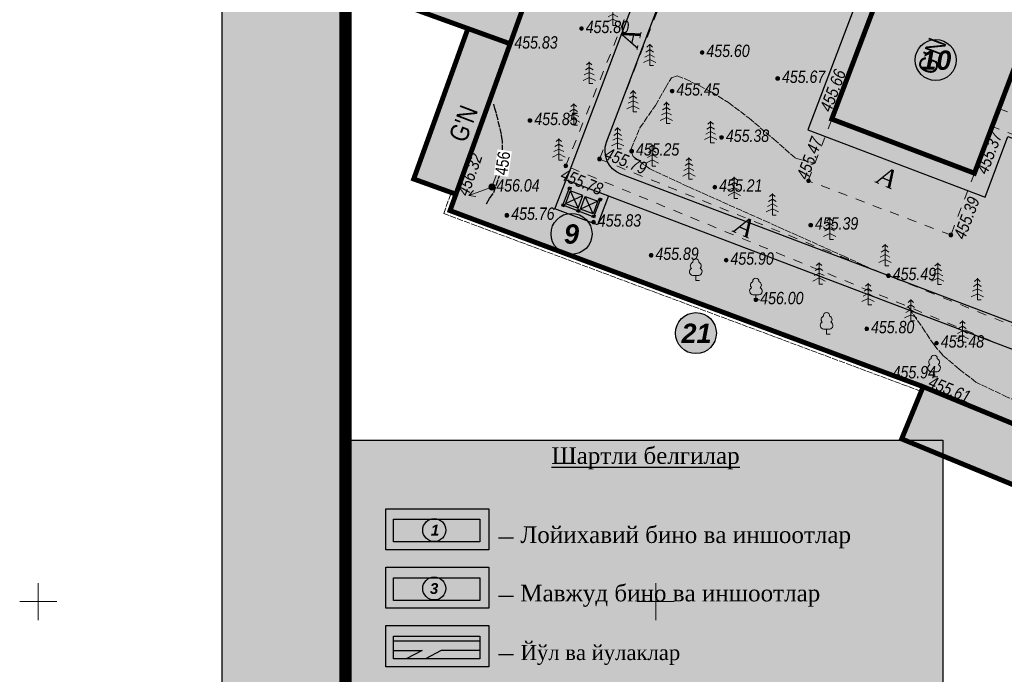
# Model space of a CAD drawing. Extents: x 339261 to 398512, y 4142390 to 4214102.
# Tile 1 of 36: x 398198 to 398278, y 4213894 to 4213947. Entities that reach past the tile are written whole.
import ezdxf
from ezdxf.enums import TextEntityAlignment as Align

# ---------------------------------------------------------------- set-up
doc = ezdxf.new("R2010")
doc.units = 0
doc.header["$LTSCALE"] = 0.5
doc.header["$MEASUREMENT"] = 0
for name, pattern in [('Build_Contour_Notresid_m1', [1, 1, 0]), ('Fence_Stone_Contour_Mr1m_m1', [1, 1, 0]), ('Footway_NotBorder_Line_m1', [3, 1.5, -1.5]), ('Relef_Horizontal_Basic_m1', [1, 1, 0]), ('Relef_Horizontal_Bold_m1', [1, 1, 0]), ('ГОСТ 2.303 6', [12, 8, -1.5, 1, -1.5]), ('Штриховая', [564.4444465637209, 282.22222328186, -282.222223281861])]:
    doc.linetypes.add(name, pattern=pattern)
for name, color, linetype in [('(007) Здания', 7, 'Continuous'), ('Bino', 7, 'Continuous'), ('TREE', 74, 'Continuous')]:
    doc.layers.add(name, color=color, linetype=linetype)
for name, color, linetype, lineweight in [('.', 7, 'Continuous', 15), ('_Размеры', 187, 'Continuous', 13), ('Yozuvlar', 250, 'Continuous', 18)]:
    doc.layers.add(name, color=color, linetype=linetype, lineweight=lineweight)
for name, color, linetype, lineweight, true_color in [('AUTO#_ROADS_EXIST_L', 7, 'Continuous', 15, 0x000000), ('AUTO#_ROADS_MTRAL_T', 7, 'Continuous', 15, 0x000000), ('COMMN_OBJCT_#####_B', 7, 'Continuous', 15, 0x000000), ('GREEN_VGTAT_SRVEY_B', 7, 'Continuous', 15, 0x000000)]:
    doc.layers.add(name, color=color, linetype=linetype, lineweight=lineweight, true_color=true_color)
for name, color, linetype, true_color in [('BUILD_NORES_CNTUR_P', 7, 'Continuous', 0x000000), ('BUILD_NORES_TITLE_T', 7, 'Continuous', 0x000000), ('COMMN_OBJCT_ELCTR_B', 7, 'Continuous', 0x000000), ('FENCE_GRDRL_#####_L', 7, 'Continuous', 0x000000), ('GEODS_POINT_GRID#_B', 7, 'Continuous', 0x000000), ('RELEF_HRZNT_BASIC_L', 7, 'Continuous', 0x000000), ('RELEF_HRZNT_BOLD#_L', 7, 'Continuous', 0x000000), ('RELEF_HRZNT_INSCR_B', 7, 'Continuous', 0x000000), ('RELEF_POINT_PICKT_B', 7, 'Continuous', 0x000000), ('RELEF_POINT_PICKT_T', 7, 'Continuous', 0x000000)]:
    doc.layers.add(name, color=color, linetype=linetype, true_color=true_color)
doc.styles.add('MtXpl_Times_New_Roma', font='times.ttf')
doc.styles.add('БМ-431 (Times New Roman К)', font='timesi.ttf', dxfattribs={"height": 1})
doc.styles.add('Д-431 (Arial Narrow К)', font='ARIALNI.TTF', dxfattribs={"height": 1})
doc.styles.add('Р-131 (Arial Narrow)', font='ARIALN.TTF', dxfattribs={"height": 1})
doc.linetypes.add('Fence_Stone_Mr1m_08_m1', pattern='A,8,[1,Topography.shx,S=0.8,R=90,X=0,Y=0],0', length=8)
pattern_1 = [(12.94967521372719, (0, 0), (0.225141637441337, 0.3595987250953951), [0.15, -0.4499999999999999]), (102.9496752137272, (0.08989968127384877, -0.05628540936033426), (-0.359598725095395, 0.225141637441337), [0.15, -0.4499999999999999])]

# ---------------------------------------------------------------- blocks, each defined once
blk = doc.blocks.new('CommnctnPoleTcircle_m1')
at = {"layer": 'COMMN_OBJCT_#####_B', "lineweight": 13, "true_color": 0xfffffe}
h = blk.add_hatch(color=7, dxfattribs=at)
edge = h.paths.add_edge_path()
edge.add_arc((1e-16, -2e-16), 0.4999999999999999, 0, 360)
at = {"layer": 'COMMN_OBJCT_#####_B', "color": 18, "lineweight": 9, "true_color": 0x000000}
blk.add_circle((0, 0), 0.5, dxfattribs=at)
blk = doc.blocks.new('ElectricLowVLP_m1')
at = {"layer": 'COMMN_OBJCT_ELCTR_B', "color": 18, "linetype": 'Continuous', "lineweight": 20, "true_color": 0x000000}
for p, q in [((0, 0), (4, 0)), ((4, 0), (3, 0.5)), ((4, 0), (3, -0.5))]:
    blk.add_line(p, q, dxfattribs=at)
blk = doc.blocks.new('GreenBroadleaf_m1')
at = {"layer": 'GREEN_VGTAT_SRVEY_B', "linetype": 'Continuous', "lineweight": 13, "true_color": 0xfffffe}
h = blk.add_hatch(color=7, dxfattribs=at)
h.dxf.hatch_style = 1
edge = h.paths.add_edge_path()
edge.add_line((-0.4761904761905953, 0.7999999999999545), (0.4761904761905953, 0.7999999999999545))
edge.add_arc((0.406312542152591, 1.407963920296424), 0.6119665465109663, 276.5566696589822, 421.5804886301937)
edge.add_arc((0.2768548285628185, 2.37654374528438), 0.601836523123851, 314.3499425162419, 428.7547873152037)
edge.add_arc((-0.0025463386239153, 2.998763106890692), 0.5012433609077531, 352.9771317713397, 449.7089336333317)
edge.add_arc((0.0025463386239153, 2.998763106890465), 0.5012433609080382, 90.29106636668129, 187.0228682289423)
edge.add_arc((-0.2768548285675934, 2.37654374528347), 0.60183652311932, 111.2452126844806, 225.6500574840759)
edge.add_arc((-0.4063125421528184, 1.407963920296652), 0.6119665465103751, 118.41951136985, 263.4433303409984)
at = {"layer": 'GREEN_VGTAT_SRVEY_B', "color": 18, "linetype": 'Continuous', "lineweight": 13, "true_color": 0x000000}
blk.add_line((-0.4761904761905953, 0.7999999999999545), (0.4761904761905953, 0.7999999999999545), dxfattribs=at)
blk.add_lwpolyline([(0, 0.7999999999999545), (0, 0), (0.6000000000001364, 0)], dxfattribs=at)
for centre, radius, start, end in [((0.0025463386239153, 2.998763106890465), 0.5012433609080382, 90.29106636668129, 187.0228682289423), ((-0.0025463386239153, 2.998763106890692), 0.5012433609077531, 352.9771317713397, 89.7089336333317), ((-0.4063125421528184, 1.407963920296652), 0.6119665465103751, 118.41951136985, 263.4433303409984), ((-0.2768548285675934, 2.37654374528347), 0.60183652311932, 111.2452126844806, 225.6500574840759), ((0.406312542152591, 1.407963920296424), 0.6119665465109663, 276.5566696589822, 61.58048863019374), ((0.2768548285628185, 2.37654374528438), 0.601836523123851, 314.3499425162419, 68.75478731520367)]:
    blk.add_arc(centre, radius, start, end, dxfattribs=at)
blk = doc.blocks.new('GreenSpruce_m1')
at = {"layer": 'GREEN_VGTAT_SRVEY_B', "color": 18, "linetype": 'Continuous', "lineweight": 13, "true_color": 0x000000, "flags": 128}
for points in [[(-0.4444444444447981, 3.000000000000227), (0, 3.400000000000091), (0.4444444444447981, 3.000000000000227)], [(0, 3.5), (0, 0), (0.5999999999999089, 0)], [(-0.8000000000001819, 1.400000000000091), (0, 1.800000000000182), (0.8000000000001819, 1.400000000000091)], [(-0.62222222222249, 2.200000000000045), (0, 2.600000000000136), (0.62222222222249, 2.200000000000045)], [(-1, 0.5), (0, 1), (1, 0.5)]]:
    blk.add_lwpolyline(points, dxfattribs=at)
blk = doc.blocks.new('CrossCoord_m1')
at = {"layer": 'GEODS_POINT_GRID#_B', "color": 3, "lineweight": 20, "true_color": 0x00ff00, "flags": 128}
for points in [[(0, 3), (0, -3)], [(-3, 0), (3, 0)]]:
    blk.add_lwpolyline(points, dxfattribs=at)
blk = doc.blocks.new('PointHight_m1')
at = {"layer": 'RELEF_POINT_PICKT_B', "linetype": 'Continuous', "lineweight": 15, "true_color": 0x000000}
h = blk.add_hatch(color=18, dxfattribs=at)
edge = h.paths.add_edge_path()
edge.add_arc((8.94147e-11, 2.024967e-10), 0.3, 0, 360)
at = {"layer": 'RELEF_POINT_PICKT_B', "color": 18, "linetype": 'Continuous', "lineweight": 15, "true_color": 0x000000}
blk.add_circle((8.94147e-11, 2.024967e-10), 0.3, dxfattribs=at)
blk.add_point((8.94147e-11, 2.024967e-10), dxfattribs=at)
blk = doc.blocks.new('HorizntInscr_m1')
at = {"color": 0, "linetype": 'Continuous', "lineweight": -3}
blk.add_wipeout([(-2.056469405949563, 1.1240306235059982), (2.111410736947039, 1.1240306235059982), (2.111410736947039, -1.2049480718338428), (-2.056469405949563, -1.2049480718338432)], dxfattribs=at).dxf.layer = 'RELEF_HRZNT_INSCR_B'
at = {"layer": 'RELEF_HRZNT_INSCR_B', "color": 34, "linetype": 'Continuous', "lineweight": 15, "true_color": 0xa55200, "style": 'Р-131 (Arial Narrow)'}
blk.add_attdef('Visota', text='', height=2, dxfattribs=at).set_placement((0.0019361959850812, 0.008293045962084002), align=Align.MIDDLE_CENTER)
blk = doc.blocks.new('wdqwqwwq')
at = {"layer": 'AUTO#_ROADS_EXIST_L', "color": 18, "linetype": 'Footway_NotBorder_Line_m1', "lineweight": 15, "true_color": 0x000000}
for points, elevation in [([(398293.7512164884, 4213914.284584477), (398242.71, 4213935.260001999), (398260.5300000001, 4213979.879997), (398261.8613283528, 4213983.54934047)], 455.213), ([(398275.7967601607, 4213934.667715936), (398275.7967601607, 4213934.667715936), (398273.9, 4213929.669998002), (398262.3532398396, 4213934.052285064), (398264.2500000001, 4213939.050003)], 455.3869999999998)]:
    blk.add_lwpolyline(points, dxfattribs=dict(at, elevation=elevation))
blk.add_lwpolyline([(398256.669208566, 4213964.509025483), (398245.45, 4213935.820000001), (398283.5557223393, 4213920.440864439), (398289.02, 4213933.980003), (398277.233479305, 4213938.45328524), (398277.7819100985, 4213939.898329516), (398289.5684307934, 4213935.425047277), (398292.8749251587, 4213944.137232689)], dxfattribs=at)
at = {"layer": 'BUILD_NORES_CNTUR_P', "color": 18, "linetype": 'Build_Contour_Notresid_m1', "lineweight": 13, "true_color": 0x000000, "flags": 128}
for points in [[(398264.2500000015, 4213939.050002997), (398275.8000000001, 4213934.669998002), (398281.0884044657, 4213948.610514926), (398269.541644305, 4213952.992801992)], [(398239.5553482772, 4213948.879702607), (398230.0994347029, 4213952.288500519), (398228.7540395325, 4213948.556410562), (398238.2099531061, 4213945.147612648)], [(398230.4022051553, 4213934.202094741), (398234.7921582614, 4213946.37970639), (398238.2099531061, 4213945.147612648), (398233.82, 4213932.970001)], [(398269.9106844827, 4213913.163977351), (398293.6919567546, 4213903.376252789), (398295.431272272, 4213907.602274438), (398271.65, 4213917.379997)]]:
    blk.add_lwpolyline(points, close=True, dxfattribs=at)
at = {"layer": 'FENCE_GRDRL_#####_L', "color": 18, "linetype": 'Fence_Stone_Contour_Mr1m_m1', "lineweight": 13, "true_color": 0x000000}
blk.add_lwpolyline([(398271.4973594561, 4213917.010003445), (398232.8313385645, 4213931.406967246), (398233.443704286, 4213933.10565326)], dxfattribs=at)
at = {"layer": 'FENCE_GRDRL_#####_L', "color": 18, "linetype": 'Fence_Stone_Mr1m_08_m1', "lineweight": 13, "true_color": 0x000000}
blk.add_lwpolyline([(398271.65, 4213917.379997), (398233.3418769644, 4213931.64370058), (398233.82, 4213932.970001)], dxfattribs=at)
at = {"layer": 'RELEF_HRZNT_BASIC_L', "color": 34, "linetype": 'Relef_Horizontal_Basic_m1', "lineweight": 15, "true_color": 0xa55200, "elevation": 455.4999999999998}
for points in [[(398267.2771633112, 4213927.010748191), (398265.3, 4213927.919998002), (398259.15, 4213930.669998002), (398252.62, 4213933.580002), (398249.5300000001, 4213935.019996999), (398248.1700000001, 4213936.019996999), (398248.01, 4213936.440002), (398248, 4213936.639998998), (398248.72, 4213938.339995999), (398249.97, 4213940.160004), (398250.79, 4213941.570000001), (398251.27, 4213942.389998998), (398251.7400000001, 4213942.559998), (398252.39, 4213942.300002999), (398252.9, 4213942.050002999), (398253.5100000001, 4213941.760001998), (398254.16, 4213941.43), (398254.54, 4213941.220001), (398255.89, 4213940.379997), (398257.55, 4213939.129997), (398259.5600000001, 4213937.419998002), (398261.31, 4213935.889998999), (398262.8891597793, 4213935.464364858)], [(398293.0067038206, 4213912.312211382), (398292.81, 4213912.199997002), (398291.72, 4213911.790001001), (398290.21, 4213912.029999), (398288.72, 4213912.529998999), (398285.68, 4213913.690002), (398282.0200000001, 4213915.139998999), (398278.46, 4213916.540001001), (398275.92, 4213917.760001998), (398274.5600000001, 4213918.820000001), (398273.23, 4213919.93), (398272.77, 4213920.480003), (398272.5300000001, 4213920.769997), (398271.82, 4213921.839995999), (398270.5900000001, 4213923.629997), (398270.4252184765, 4213923.87041689)]]:
    blk.add_lwpolyline(points, dxfattribs=at)
at = {"layer": 'RELEF_HRZNT_BOLD#_L', "color": 34, "linetype": 'Relef_Horizontal_Bold_m1', "lineweight": 30, "true_color": 0xa55200, "elevation": 456}
blk.add_lwpolyline([(398236.29, 4213932.199997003), (398236.55, 4213932.620002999), (398236.9000000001, 4213933.110001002), (398237.49, 4213934.889998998), (398237.5900000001, 4213935.879996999), (398237.5900000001, 4213937.249999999), (398237.51, 4213937.790001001), (398237.1, 4213939.489998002), (398236.98, 4213939.900001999), (398236.8800000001, 4213940.25)], dxfattribs=at)
at = {"layer": 'COMMN_OBJCT_#####_B', "color": 18, "true_color": 0x000000, "xscale": 0.5, "yscale": 0.5, "zscale": 0.5}
blk.add_blockref('CommnctnPoleTcircle_m1', (398236.74, 4213933.550003), dxfattribs=at)
at = {"layer": 'COMMN_OBJCT_ELCTR_B', "color": 18, "true_color": 0x000000, "xscale": 0.5, "yscale": 0.5, "zscale": 0.5}
for rotation in [69.93800175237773, 200.3760311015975]:
    blk.add_blockref('ElectricLowVLP_m1', (398236.74, 4213933.550003), dxfattribs=dict(at, rotation=rotation))
at = {"layer": 'GEODS_POINT_GRID#_B', "color": 3, "true_color": 0x00ff00, "xscale": 0.5, "yscale": 0.5, "zscale": 0.5}
for p in [(398200, 4213900), (398250, 4213900)]:
    blk.add_blockref('CrossCoord_m1', p, dxfattribs=at)
at = {"layer": 'GREEN_VGTAT_SRVEY_B', "color": 18, "true_color": 0x000000, "xscale": 0.5, "yscale": 0.5, "zscale": 0.5}
for name, p in [('GreenSpruce_m1', (398246.5369926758, 4213946.635479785)), ('GreenSpruce_m1', (398249.5091707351, 4213943.375345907)), ('GreenSpruce_m1', (398244.610409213, 4213941.929835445)), ('GreenSpruce_m1', (398248.1665844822, 4213939.635162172)), ('GreenSpruce_m1', (398243.3591703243, 4213938.560059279)), ('GreenSpruce_m1', (398250.8687219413, 4213938.686672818)), ('GreenSpruce_m1', (398254.4444382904, 4213937.136822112)), ('GreenSpruce_m1', (398246.9128976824, 4213936.632886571)), ('GreenSpruce_m1', (398242.1526290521, 4213935.725877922)), ('GreenSpruce_m1', (398249.7183896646, 4213935.244933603)), ('GreenSpruce_m1', (398252.6829648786, 4213934.193386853)), ('GreenSpruce_m1', (398256.3505243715, 4213932.625217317)), ('GreenSpruce_m1', (398259.4411205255, 4213931.281710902)), ('GreenSpruce_m1', (398264.084420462, 4213929.303341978)), ('GreenSpruce_m1', (398268.5653991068, 4213927.18347142)), ('GreenBroadleaf_m1', (398253.2380054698, 4213925.984997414)), ('GreenSpruce_m1', (398263.222600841, 4213925.691601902)), ('GreenSpruce_m1', (398272.83021791, 4213925.672653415)), ('GreenBroadleaf_m1', (398258.11, 4213924.43)), ('GreenSpruce_m1', (398267.1917801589, 4213924.029125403)), ('GreenSpruce_m1', (398276.0406222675, 4213924.411519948)), ('GreenSpruce_m1', (398270.6488038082, 4213922.707662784)), ('GreenBroadleaf_m1', (398263.8308602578, 4213921.637750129)), ('GreenSpruce_m1', (398274.8313697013, 4213921.00255808)), ('GreenBroadleaf_m1', (398272.5362981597, 4213918.198464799))]:
    blk.add_blockref(name, p, dxfattribs=at)
at = {"layer": 'RELEF_POINT_PICKT_B', "color": 18, "true_color": 0x000000, "xscale": 0.5, "yscale": 0.5, "zscale": 0.5}
for p in [(398243.98, 4213946.379997, 455.8019999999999), (398238.2000000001, 4213945.120003, 455.83), (398253.75, 4213944.440001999, 455.6), (398259.87, 4213942.339995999, 455.6729999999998), (398251.3200000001, 4213941.320000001, 455.448), (398264.25, 4213939.050002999, 455.658), (398239.82, 4213938.93, 455.846), (398255.33, 4213937.570000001, 455.378), (398248.05, 4213936.459999, 455.2519999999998), (398242.7100000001, 4213935.260001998, 455.7799999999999), (398245.45, 4213935.820000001, 455.794), (398275.8, 4213934.669998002, 455.3719999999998), (398236.7400000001, 4213933.550003, 456.038), (398254.7800000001, 4213933.540001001, 455.2109999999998), (398262.36, 4213934.059998, 455.4719999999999), (398233.82, 4213932.970001, 456.3219999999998), (398237.95, 4213931.260001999, 455.7559999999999), (398244.9600000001, 4213930.709998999, 455.827), (398262.54, 4213930.470001, 455.3889999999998), (398273.9, 4213929.669998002, 455.3869999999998), (398249.62, 4213928.019996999, 455.891), (398255.7000000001, 4213927.629997, 455.9), (398268.8400000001, 4213926.379996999, 455.494), (398258.11, 4213924.43, 455.9989999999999), (398267.0800000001, 4213922.080001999, 455.7999999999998), (398272.73, 4213920.919998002, 455.4819999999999), (398268.83, 4213918.429999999, 455.9409999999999), (398271.65, 4213917.389998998, 455.604)]:
    blk.add_blockref('PointHight_m1', p, dxfattribs=at)
at = {"layer": 'AUTO#_ROADS_MTRAL_T', "color": 18, "true_color": 0x000000, "style": 'БМ-431 (Times New Roman К)'}
for rotation, p in [(76.56717259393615, (398248.6977301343, 4213945.418637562)), (336.7142930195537, (398268.4383087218, 4213933.637716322, -455.213)), (336.7142930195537, (398256.8751843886, 4213929.653212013))]:
    blk.add_text('A', height=1.5, rotation=rotation, dxfattribs=at).set_placement(p, align=Align.CENTER)
at = {"layer": 'BUILD_NORES_TITLE_T', "color": 18, "true_color": 0x000000, "style": 'Р-131 (Arial Narrow)'}
for p in [(398272.3576233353, 4213944.148068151, 455.3869999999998), (398234.4182515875, 4213938.684906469, 455.604)]:
    blk.add_text("G'N", height=1.5, rotation=69.21698155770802, dxfattribs=at).set_placement(p, align=Align.MIDDLE)
at = {"layer": 'RELEF_POINT_PICKT_T', "color": 18, "true_color": 0x000000, "style": 'Д-431 (Arial Narrow К)'}
for s, p in [('455.80', (398244.33, 4213946.514996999, 455.8019999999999)), ('455.83', (398238.55, 4213945.255002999, 455.83)), ('455.60', (398254.1, 4213944.575002, 455.6)), ('455.67', (398260.22, 4213942.474996, 455.6729999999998)), ('455.45', (398251.67, 4213941.455, 455.448)), ('455.85', (398240.17, 4213939.064999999, 455.846)), ('455.38', (398255.6800000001, 4213937.705, 455.378)), ('455.25', (398248.4, 4213936.594998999, 455.2519999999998)), ('456.04', (398237.0900000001, 4213933.685003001, 456.038)), ('455.21', (398255.13, 4213933.675000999, 455.2109999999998)), ('455.76', (398238.3, 4213931.395001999, 455.7559999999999)), ('455.83', (398245.31, 4213930.844998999, 455.827)), ('455.39', (398262.89, 4213930.605000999, 455.3889999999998)), ('455.89', (398249.97, 4213928.154996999, 455.891)), ('455.90', (398256.05, 4213927.764996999, 455.9)), ('455.49', (398269.1900000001, 4213926.514996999, 455.494)), ('456.00', (398258.46, 4213924.565000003, 455.9989999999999)), ('455.80', (398267.43, 4213922.215001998, 455.7999999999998)), ('455.48', (398273.08, 4213921.054998, 455.4819999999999)), ('455.94', (398269.18, 4213918.564999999, 455.9409999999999))]:
    blk.add_text(s, height=1, dxfattribs=at).set_placement(p, align=Align.MIDDLE_LEFT)
for s, rotation, p in [('455.66', 69.2169815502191, (398263.7155804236, 4213939.725581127, 455.658)), ('455.37', 69.2169815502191, (398276.3609187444, 4213934.684597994, 455.3719999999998)), ('455.47', 69.32116311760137, (398261.8281502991, 4213934.242321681, 455.4719999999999)), ('456.32', 70.17608261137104, (398234.3385139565, 4213932.921903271, 456.3219999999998)), ('455.79', 338.0214288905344, (398245.9469687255, 4213936.325511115, 455.794)), ('455.78', 337.6597600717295, (398242.3955551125, 4213934.653561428, 455.7799999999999)), ('455.39', 69.2169815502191, (398274.5474621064, 4213929.411586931, 455.3869999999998)), ('455.61', 337.6292675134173, (398272.1808226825, 4213917.843319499, 455.614))]:
    blk.add_text(s, height=1, rotation=rotation, dxfattribs=at).set_placement(p, align=Align.MIDDLE_LEFT)
at = {"layer": 'RELEF_HRZNT_INSCR_B', "color": 18, "true_color": 0x000000, "xscale": 0.5, "yscale": 0.5, "zscale": 0.5, "rotation": 81.76838496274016}
blk.add_blockref('HorizntInscr_m1', (398237.6027496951, 4213935.477056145), dxfattribs=at).add_auto_attribs({'Visota': '456'})
blk = doc.blocks.new('dqwdqww')
at = {"color": 7, "linetype": 'Continuous', "lineweight": 30}
for p, q in [((398545.6759888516, 4213744.74948), (398544.1847794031, 4213744.41918562)), ((398544.765236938, 4213745.329937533), (398545.0955313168, 4213743.838728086)), ((398544.3968324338, 4213742.742452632), (398544.0665380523, 4213744.233662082)), ((398543.4860805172, 4213743.322910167), (398544.9772899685, 4213743.653204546))]:
    blk.add_line(p, q, dxfattribs=at)
at = {"linetype": 'Штриховая', "lineweight": 30, "ltscale": 10}
for points in [[(398544.5265581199, 4213745.505425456), (398544.6340440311, 4213745.674026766), (398544.8026890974, 4213745.56654272), (398544.6952243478, 4213745.397927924)], [(398544.5265581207, 4213745.505425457), (398544.6340440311, 4213745.674026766), (398544.8026891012, 4213745.566542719), (398544.6952243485, 4213745.397927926)], [(398545.749333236, 4213744.726103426), (398545.8568191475, 4213744.894704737), (398546.0254642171, 4213744.787220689), (398545.9179994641, 4213744.618605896)], [(398543.8278592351, 4213744.409150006), (398543.9353451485, 4213744.577751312), (398544.1039902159, 4213744.470267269), (398543.9965254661, 4213744.301652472)], [(398543.1366115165, 4213743.278050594), (398543.2440974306, 4213743.446651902), (398543.4127424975, 4213743.339167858), (398543.3052777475, 4213743.170553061)]]:
    blk.add_lwpolyline(points, close=True, dxfattribs=at)
at = {"lineweight": 30}
for points in [[(398544.6301228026, 4213745.528357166), (398544.6569726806, 4213745.570475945), (398544.6991328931, 4213745.543605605), (398544.6722872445, 4213745.501484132)], [(398544.6301228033, 4213745.528357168), (398544.6569726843, 4213745.570475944), (398544.6991328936, 4213745.543605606), (398544.6722872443, 4213745.501484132)], [(398545.85289792, 4213744.749035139), (398545.8797477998, 4213744.791153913), (398545.9219080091, 4213744.764283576), (398545.8950623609, 4213744.722162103)], [(398543.9314239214, 4213744.432081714), (398543.9582737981, 4213744.474200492), (398544.000434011, 4213744.447330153), (398543.9735883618, 4213744.405208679)], [(398543.2401762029, 4213743.300982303), (398543.2670260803, 4213743.343101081), (398543.3091862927, 4213743.316230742), (398543.2823406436, 4213743.274109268)], [(398544.4629449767, 4213742.521664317), (398544.4897948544, 4213742.563783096), (398544.531955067, 4213742.536912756), (398544.5051094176, 4213742.494791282)]]:
    blk.add_lwpolyline(points, close=True, dxfattribs=at)
at = {"color": 7, "linetype": 'Continuous', "lineweight": 30}
for points in [[(398544.765236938, 4213745.329937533), (398544.1847794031, 4213744.41918562), (398545.0955313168, 4213743.838728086), (398545.6759888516, 4213744.74948), (398544.765236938, 4213745.329937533)], [(398543.4860805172, 4213743.322910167), (398544.0665380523, 4213744.233662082), (398544.9772899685, 4213743.653204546), (398544.3968324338, 4213742.742452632), (398543.4860805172, 4213743.322910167)]]:
    blk.add_lwpolyline(points, dxfattribs=at)
at = {"color": 7, "linetype": 'Штриховая', "lineweight": 30, "ltscale": 10}
blk.add_lwpolyline([(398544.3593802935, 4213742.498732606), (398544.4668662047, 4213742.667333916), (398544.6355112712, 4213742.55984987), (398544.5280465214, 4213742.391235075)], close=True, dxfattribs=at)
at = {"layer": '_Размеры', "color": 7, "lineweight": 30}
for p, q in [((398544.6512050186, 4213745.514920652), (398543.2401762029, 4213743.300982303)), ((398544.6569726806, 4213745.570475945), (398545.9219058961, 4213744.764284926)), ((398543.2401762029, 4213743.300982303), (398544.5051094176, 4213742.494791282))]:
    blk.add_line(p, q, dxfattribs=at)
blk = doc.blocks.new('ЦЕППП3П')
at = {"layer": '.', "linetype": 'ByBlock', "lineweight": 30, "true_color": 0xffffff}
h = blk.add_hatch(color=7, dxfattribs=at)
h.dxf.hatch_style = 1
edge = h.paths.add_edge_path()
edge.add_arc((45296.4496340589, 54957.09264077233), 1.274023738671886, 0, 360)
at = {"color": 0, "linetype": 'ByBlock', "lineweight": 25}
blk.add_circle((45296.4496340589, 54957.09264077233), 1.274023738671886, dxfattribs=at)

msp = doc.modelspace()

# ---------------------------------------------------------------- hatches: boundary and pattern name
at = {"linetype": 'ByBlock', "lineweight": 30}
h = msp.add_hatch(color=31, dxfattribs=at)
h.dxf.hatch_style = 1
h.paths.add_polyline_path([(398269.9106844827, 4213913.163977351), (398293.6919567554, 4213903.376252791), (398295.431272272, 4213907.602274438), (398271.6499999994, 4213917.389998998)])
h.paths.add_polyline_path([(398233.8200000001, 4213932.970001), (398238.2099531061, 4213945.147612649), (398234.7921582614, 4213946.37970639), (398230.4022051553, 4213934.202094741)])
h.paths.add_polyline_path([(398238.2099531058, 4213945.147612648), (398239.5553482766, 4213948.879702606), (398230.0994347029, 4213952.288500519), (398228.754039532, 4213948.55641056)])
h.paths.add_polyline_path([(398241.29, 4213955.940002), (398249.2019903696, 4213975.970989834), (398245.1450695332, 4213977.573422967), (398237.2330791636, 4213957.542435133)])
h = msp.add_hatch(color=31, dxfattribs=at)
h.dxf.hatch_style = 1
h.paths.add_polyline_path([(398269.6168282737, 4213955.846621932), (398257.8417564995, 4213960.311978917), (398263.5900000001, 4213975.470001), (398275.3650717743, 4213971.004644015)])
h.paths.add_polyline_path([(398299.7425457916, 4213944.413151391), (398287.9700674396, 4213948.877524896), (398293.72, 4213964.040001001), (398305.492478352, 4213959.575627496)])
h.paths.add_polyline_path([(398259.8, 4213956.690002), (398309.9120784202, 4213937.686438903), (398310.8625541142, 4213940.19282743), (398260.750475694, 4213959.196390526)])
h.paths.add_polyline_path([(398264.2500000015, 4213939.050002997), (398275.8016302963, 4213934.66937976), (398281.0884044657, 4213948.610514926), (398269.5367741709, 4213952.991138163)])
h.paths.add_polyline_path([(398297.95, 4213926.260001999), (398303.2637495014, 4213940.261045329), (398316.7085857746, 4213935.158390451), (398311.3948362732, 4213921.157347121)])
at = {"lineweight": 30, "true_color": 0xb8b8b8}
h = msp.add_hatch(color=9, dxfattribs=at)
h.dxf.hatch_style = 1
h.paths.add_polyline_path([(398235.7550249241, 4213896.808945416), (398228.7783868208, 4213896.808945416), (398228.7783868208, 4213896.026704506), (398231.0763192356, 4213896.026704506), (398229.8008644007, 4213895.368161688), (398231.3553251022, 4213895.368161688), (398232.6307799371, 4213896.026704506), (398235.7550249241, 4213896.026704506)])
at = {"layer": 'Bino', "lineweight": 15, "ltscale": 0.1}
h = msp.add_hatch(color=254, dxfattribs=at)
h.dxf.hatch_style = 1
h.paths.add_polyline_path([(398233.3418769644, 4213931.64370058), (398271.65, 4213917.379997), (398291.7939270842, 4213909.099306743), (398303.2422295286, 4213940.202578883), (398309.986167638, 4213937.70971789), (398310.86, 4213940.190001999), (398308.0969150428, 4213941.312188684), (398323.5164050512, 4213978.502453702), (398345.4245986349, 4213969.254322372), (398358.0673947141, 4213996.879560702), (398377.2478456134, 4213987.182764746), (398382.6619580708, 4213997.891984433), (398269.8519859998, 4214054.923765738), (398264.4378735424, 4214044.214546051), (398272.9500000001, 4214039.910004), (398267.4900000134, 4214024.120003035), (398249.1699997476, 4213975.88999836), (398241.7099997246, 4213955.81999926), (398239.5553482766, 4213948.879702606)])
at = {"layer": 'TREE', "lineweight": 0}
h = msp.add_hatch(dxfattribs=at)
h.set_pattern_fill('CROSS', color=256, scale=1.2, angle=12.94967521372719)
h.set_pattern_definition(pattern_1)
edge = h.paths.add_edge_path()
edge.add_line((398280.1392132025, 4214036.275552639), (398277.3450841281, 4214028.910737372))
edge.add_arc((398275.4751377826, 4214029.620174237), 2.000000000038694, 249.2238112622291, 339.2238112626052, ccw=False)
edge.add_line((398274.7657009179, 4214027.750227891), (398273.0501396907, 4214028.401092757))
edge.add_line((398273.0501396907, 4214028.401092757), (398260.6420888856, 4213995.695731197))
edge.add_line((398260.6420888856, 4213995.695731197), (398263.5297428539, 4213994.600187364))
edge.add_arc((398262.8203059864, 4213992.73024102), 1.999999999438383, -20.776188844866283, 69.22381116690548, ccw=False)
edge.add_line((398264.6902523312, 4213992.020804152), (398242.7330388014, 4213934.14558921))
edge.add_line((398242.7330388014, 4213934.14558921), (398293.8716528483, 4213914.744167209))
edge.add_line((398293.8716528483, 4213914.744167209), (398291.7939270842, 4213909.099306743))
edge.add_line((398291.7939270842, 4213909.099306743), (398271.6604603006, 4213917.40535228))
edge.add_line((398271.6604603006, 4213917.40535228), (398233.3418769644, 4213931.64370058))
edge.add_line((398233.3418769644, 4213931.64370058), (398239.5553482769, 4213948.879702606))
edge.add_line((398239.5553482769, 4213948.879702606), (398241.7100000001, 4213955.820000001))
edge.add_line((398241.7100000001, 4213955.820000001), (398249.2250411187, 4213976.029535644))
edge.add_line((398249.2250411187, 4213976.029535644), (398267.4900000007, 4214024.120003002))
edge.add_line((398267.4900000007, 4214024.120003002), (398272.9500000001, 4214039.910004))
edge.add_line((398272.9500000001, 4214039.910004), (398280.1392132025, 4214036.275552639))
h.paths.add_polyline_path([(398241.8373765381, 4213931.784786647), (398242.7330388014, 4213934.14558921), (398246.1693559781, 4213932.841888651), (398245.2736937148, 4213930.481086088)], flags=16)
h.paths.add_polyline_path([(398257.9193903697, 4213974.174045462), (398264.690252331, 4213992.020804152), (398260.6698677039, 4213993.546093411), (398259.1446236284, 4213989.525827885), (398257.5551692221, 4213990.128849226), (398252.4063211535, 4213976.557423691)], flags=17)
h.paths.add_polyline_path([(398274.2780585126, 4214036.98576099), (398277.9244538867, 4214035.602359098), (398276.5410519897, 4214031.95596373), (398272.8946566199, 4214033.33936562)], flags=16)
h = msp.add_hatch(dxfattribs=at)
h.set_pattern_fill('CROSS', color=256, scale=1.2, angle=12.94967521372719)
h.set_pattern_definition(pattern_1)
edge = h.paths.add_edge_path()
edge.add_line((398278.5078901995, 4213937.648353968), (398288.5723445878, 4213933.836409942))
edge.add_line((398288.5723445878, 4213933.836409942), (398283.6165831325, 4213920.773925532))
edge.add_line((398283.6165831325, 4213920.773925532), (398247.1823683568, 4213934.596661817))
edge.add_arc((398247.8918052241, 4213936.466608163), 2.000000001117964, 159.2238112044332, 249.2238111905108, ccw=False)
edge.add_line((398246.0218588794, 4213937.176045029), (398256.4266070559, 4213964.601065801))
edge.add_line((398256.4266070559, 4213964.601065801), (398257.6832396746, 4213964.124313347))
edge.add_line((398257.6832396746, 4213964.124313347), (398255.9073466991, 4213959.441313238))
edge.add_line((398255.9073466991, 4213959.441313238), (398258.82022356, 4213958.336688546))
edge.add_line((398258.82022356, 4213958.336688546), (398257.8655901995, 4213955.819336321))
edge.add_line((398257.8655901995, 4213955.819336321), (398267.6037905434, 4213952.126404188))
edge.add_line((398267.6037905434, 4213952.126404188), (398262.315590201, 4213938.181508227))
edge.add_line((398262.315590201, 4213938.181508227), (398276.6722959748, 4213932.734969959))
edge.add_line((398276.6722959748, 4213932.734969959), (398278.5078901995, 4213937.648353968))

# ---------------------------------------------------------------- linework, layer by layer
at = {"layer": '(007) Здания', "color": 7}
for p, q in [((398228.1421876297, 4213898.052077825), (398236.4873310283, 4213898.052077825)), ((398228.1421876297, 4213894.728700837), (398228.1421876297, 4213898.052077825)), ((398236.4873310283, 4213898.052077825), (398236.4873310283, 4213894.728700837)), ((398236.4873310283, 4213894.728700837), (398228.1421876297, 4213894.728700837))]:
    msp.add_line(p, q, dxfattribs=at)
at = {"color": 7, "lineweight": 30}
for p, q in [((398228.7783868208, 4213897.2047057), (398235.7550249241, 4213897.2047057)), ((398228.7783868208, 4213895.368161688), (398228.7783868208, 4213897.2047057)), ((398235.7550249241, 4213897.2047057), (398235.7550249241, 4213895.368161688)), ((398235.7550249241, 4213895.368161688), (398228.7783868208, 4213895.368161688))]:
    msp.add_line(p, q, dxfattribs=at)
at = {"linetype": 'Continuous'}
msp.add_lwpolyline([(398233.3418769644, 4213931.64370058), (398271.65, 4213917.379997), (398291.7939270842, 4213909.099306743), (398303.2422295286, 4213940.202578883), (398309.986167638, 4213937.70971789), (398310.86, 4213940.190001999), (398308.0969150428, 4213941.312188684), (398323.5164050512, 4213978.502453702), (398345.4245986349, 4213969.254322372), (398358.0673947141, 4213996.879560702), (398377.2478456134, 4213987.182764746), (398382.6619580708, 4213997.891984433), (398269.8519859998, 4214054.923765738), (398264.4378735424, 4214044.214546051), (398272.9500000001, 4214039.910004), (398267.4900000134, 4214024.120003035), (398249.1699997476, 4213975.88999836), (398241.7099997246, 4213955.81999926), (398239.5553482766, 4213948.879702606)], close=True, dxfattribs=at)
msp.add_lwpolyline([(398228.7783868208, 4213897.2047057), (398235.7550249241, 4213897.2047057), (398235.7550249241, 4213895.368161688), (398228.7783868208, 4213895.368161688)], close=True)
for points in [[(398228.7783868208, 4213896.808945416), (398235.7550249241, 4213896.808945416)], [(398228.7783868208, 4213896.026704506), (398231.0763192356, 4213896.026704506), (398229.8008644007, 4213895.368161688)], [(398235.7550249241, 4213896.026704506), (398232.6307799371, 4213896.026704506), (398231.3553251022, 4213895.368161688)], [(398237.2725396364, 4213895.710360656), (398238.4884647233, 4213895.710360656)]]:
    msp.add_lwpolyline(points)

# ---------------------------------------------------------------- texts
at = {"color": 0, "insert": (398239.0549628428, 4213896.481353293), "char_height": 1.21496940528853, "width": 33.55805813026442, "attachment_point": 1, "style": 'MtXpl_Times_New_Roma'}
msp.add_mtext('Йўл ва йулаклар', dxfattribs=at)

# ---------------------------------------------------------------- next in the draw order: block references
at = {"linetype": 'Continuous'}
msp.add_blockref('wdqwqwwq', (0, 0), dxfattribs=at)

# ---------------------------------------------------------------- next in the draw order: hatches: boundary and pattern name
at = {"layer": '.', "linetype": 'Continuous', "lineweight": 35, "true_color": 0xffffff}
h = msp.add_hatch(color=7, dxfattribs=at)
h.dxf.hatch_style = 1
h.paths.add_polyline_path([(398214.8889131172, 4214067.263912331), (398511.8889131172, 4214067.263912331), (398511.8889131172, 4213857.263912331), (398214.8889131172, 4213857.263912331)])
h.paths.add_polyline_path([(398224.8889131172, 4214064.763912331), (398509.3889131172, 4214064.763912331), (398509.3889131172, 4213859.763912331), (398224.8889131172, 4213859.763912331)], flags=16)
h = msp.add_hatch(color=7, dxfattribs=at)
h.dxf.hatch_style = 1
h.paths.add_polyline_path([(398224.8889131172, 4213913.050903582), (398273.2394889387, 4213913.050903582), (398273.2394889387, 4213859.763912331), (398224.8889131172, 4213859.763912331)])
at = {"layer": '.', "linetype": 'ByBlock', "lineweight": 30, "true_color": 0xffffff}
h = msp.add_hatch(color=7, dxfattribs=at)
h.dxf.hatch_style = 1
edge = h.paths.add_edge_path()
edge.add_arc((398232.0637541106, 4213905.783405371), 0.9302282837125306, 0, 360)
at = {"layer": '.'}
h = msp.add_hatch(color=31, dxfattribs=at)
h.dxf.hatch_style = 1
h.paths.add_polyline_path([(398228.7783868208, 4213901.930532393), (398235.7550249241, 4213901.930532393), (398235.7550249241, 4213900.09398838), (398228.7783868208, 4213900.09398838)])
at = {"layer": '.', "linetype": 'ByBlock', "lineweight": 30, "true_color": 0xffffff}
h = msp.add_hatch(color=7, dxfattribs=at)
h.dxf.hatch_style = 1
edge = h.paths.add_edge_path()
edge.add_arc((398232.0637541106, 4213901.057578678), 0.9302282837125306, 0, 360)
at = {"lineweight": 0, "true_color": 0xf96c6c, "transparency": 33554687}
h = msp.add_hatch(color=11, dxfattribs=at)
h.dxf.hatch_style = 1
h.paths.add_polyline_path([(398228.7783868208, 4213906.656359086), (398235.7550249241, 4213906.656359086), (398235.7550249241, 4213904.819815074), (398228.7783868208, 4213904.819815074)])

# ---------------------------------------------------------------- next in the draw order: linework, layer by layer
at = {"layer": '(007) Здания', "color": 7}
for p, q in [((398228.1421876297, 4213907.503731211), (398236.4873310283, 4213907.503731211)), ((398228.1421876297, 4213904.180354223), (398228.1421876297, 4213907.503731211)), ((398236.4873310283, 4213907.503731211), (398236.4873310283, 4213904.180354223)), ((398236.4873310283, 4213904.180354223), (398228.1421876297, 4213904.180354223)), ((398228.1421876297, 4213902.777904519), (398236.4873310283, 4213902.777904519)), ((398228.1421876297, 4213899.45452753), (398228.1421876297, 4213902.777904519)), ((398228.1421876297, 4213902.777904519), (398236.4873310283, 4213902.777904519)), ((398236.4873310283, 4213902.777904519), (398236.4873310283, 4213899.45452753)), ((398236.4873310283, 4213899.45452753), (398228.1421876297, 4213899.45452753))]:
    msp.add_line(p, q, dxfattribs=at)
at = {"color": 7, "lineweight": 30}
for p, q in [((398228.7783868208, 4213906.656359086), (398235.7550249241, 4213906.656359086)), ((398228.7783868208, 4213904.819815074), (398228.7783868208, 4213906.656359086)), ((398235.7550249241, 4213906.656359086), (398235.7550249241, 4213904.819815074)), ((398235.7550249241, 4213904.819815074), (398228.7783868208, 4213904.819815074)), ((398228.7783868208, 4213901.930532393), (398235.7550249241, 4213901.930532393)), ((398228.7783868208, 4213900.09398838), (398228.7783868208, 4213901.930532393)), ((398235.7550249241, 4213901.930532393), (398235.7550249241, 4213900.09398838)), ((398235.7550249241, 4213900.09398838), (398228.7783868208, 4213900.09398838))]:
    msp.add_line(p, q, dxfattribs=at)
for points in [[(398214.8889131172, 4214067.263912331), (398511.8889131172, 4214067.263912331), (398511.8889131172, 4213857.263912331), (398214.8889131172, 4213857.263912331)], [(398228.7783868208, 4213906.656359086), (398235.7550249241, 4213906.656359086), (398235.7550249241, 4213904.819815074), (398228.7783868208, 4213904.819815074)], [(398228.7783868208, 4213901.930532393), (398235.7550249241, 4213901.930532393), (398235.7550249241, 4213900.09398838), (398228.7783868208, 4213900.09398838)]]:
    msp.add_lwpolyline(points, close=True)
at = {"const_width": 1}
msp.add_lwpolyline([(398224.8889131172, 4214064.763912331), (398509.3889131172, 4214064.763912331), (398509.3889131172, 4213859.763912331), (398224.8889131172, 4213859.763912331)], close=True, dxfattribs=at)
at = {"linetype": 'Continuous'}
for points in [[(398280.1392132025, 4214036.275552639), (398277.3450841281, 4214028.910737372, -0.4142135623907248), (398274.7657009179, 4214027.750227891), (398273.0501396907, 4214028.401092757), (398260.6420888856, 4213995.695731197), (398263.5297428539, 4213994.600187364, -0.4142135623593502), (398264.6902523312, 4213992.020804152), (398242.7330388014, 4213934.14558921), (398293.8716528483, 4213914.744167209), (398291.7939270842, 4213909.099306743), (398271.6604603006, 4213917.40535228), (398233.3418769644, 4213931.64370058), (398239.5553482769, 4213948.879702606), (398241.7100000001, 4213955.820000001), (398249.2250411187, 4213976.029535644), (398267.4900000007, 4214024.120003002), (398272.9500000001, 4214039.910004)], [(398278.5078901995, 4213937.648353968), (398288.5723445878, 4213933.836409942), (398283.6165831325, 4213920.773925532), (398247.1823683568, 4213934.596661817, -0.4142135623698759), (398246.0218588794, 4213937.176045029), (398256.4266070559, 4213964.601065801), (398257.6832396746, 4213964.124313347), (398255.9073466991, 4213959.441313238), (398258.82022356, 4213958.336688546), (398257.8655901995, 4213955.819336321), (398267.6037905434, 4213952.126404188), (398262.315590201, 4213938.181508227), (398276.6722959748, 4213932.734969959)]]:
    msp.add_lwpolyline(points, format="xyb", close=True, dxfattribs=at)
at = {"linetype": 'Continuous', "const_width": 0.4}
for points in [[(398264.2500000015, 4213939.050002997), (398275.8016302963, 4213934.66937976), (398281.0884044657, 4213948.610514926), (398269.5367741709, 4213952.991138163)], [(398269.9106844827, 4213913.163977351), (398293.6919567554, 4213903.376252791), (398295.431272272, 4213907.602274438), (398271.6499999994, 4213917.389998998)]]:
    msp.add_lwpolyline(points, close=True, dxfattribs=at)
at = {"linetype": 'Continuous', "const_width": 0.4, "elevation": 456.3219999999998}
for points in [[(398238.2099531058, 4213945.147612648), (398239.5553482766, 4213948.879702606), (398230.0994347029, 4213952.288500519), (398228.754039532, 4213948.55641056)], [(398233.8200000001, 4213932.970001), (398238.2099531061, 4213945.147612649), (398234.7921582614, 4213946.37970639), (398230.4022051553, 4213934.202094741)]]:
    msp.add_lwpolyline(points, close=True, dxfattribs=at)
at = {"linetype": 'Continuous'}
msp.add_lwpolyline([(398241.8373765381, 4213931.784786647), (398242.7330388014, 4213934.14558921), (398246.1693559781, 4213932.841888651), (398245.2736937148, 4213930.481086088)], close=True, dxfattribs=at)
at = {"color": 7, "linetype": 'Continuous', "true_color": 0xffffff}
msp.add_lwpolyline([(398224.8889131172, 4213913.050903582), (398273.2394889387, 4213913.050903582), (398273.2394889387, 4213859.763912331), (398224.8889131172, 4213859.763912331)], close=True, dxfattribs=at)
for points in [[(398237.2725396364, 4213905.162014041), (398238.4884647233, 4213905.162014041)], [(398237.2725396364, 4213900.436187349), (398238.4884647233, 4213900.436187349)]]:
    msp.add_lwpolyline(points)
at = {"color": 0, "linetype": 'ByBlock', "lineweight": 25}
for centre in [(398232.0637541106, 4213905.783405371), (398232.0637541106, 4213901.057578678)]:
    msp.add_circle(centre, 0.9302282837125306, dxfattribs=at)
at = {"layer": 'Yozuvlar', "color": 6, "linetype": 'ГОСТ 2.303 6', "lineweight": 25, "ltscale": 0.5, "const_width": 0.4}
msp.add_lwpolyline([(398233.3418769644, 4213931.64370058), (398271.6500000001, 4213917.389998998), (398291.7939270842, 4213909.099306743), (398303.2637495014, 4213940.261045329), (398309.986167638, 4213937.70971789), (398310.9202586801, 4213940.17092709), (398308.0969150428, 4213941.312188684), (398311.73, 4213950.300002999), (398314.4099999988, 4213956.929999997), (398323.5164050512, 4213978.502453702), (398323.8849168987, 4213978.346893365), (398345.424598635, 4213969.254322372), (398347.9782160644, 4213975.318242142), (398358.0673811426, 4213996.879567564), (398272.9500000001, 4214039.910004), (398268.7300000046, 4214027.849998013), (398267.4900000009, 4214024.120003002), (398252.8700000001, 4213985.269996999), (398249.17, 4213975.889998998), (398241.71, 4213955.820000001), (398239.5084487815, 4213948.74960467)], close=True, dxfattribs=at)

# ---------------------------------------------------------------- next in the draw order: block references
at = {"xscale": 1.302954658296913, "yscale": 1.302954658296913, "zscale": 1.302954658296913}
for p in [(339253.4496660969, 4142337.230838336), (339223.9581770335, 4142323.159539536), (339234.0310888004, 4142315.123835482)]:
    msp.add_blockref('ЦЕППП3П', p, dxfattribs=at)
at = {"linetype": 'Continuous', "rotation": 101.7347542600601}
msp.add_blockref('dqwdqww', (4604975.691188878, 4680713.913555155), dxfattribs=at)

# ---------------------------------------------------------------- next in the draw order: texts
at = {"color": 0, "style": 'MtXpl_Times_New_Roma'}
msp.add_text('%%UШартли белгилар', height=1.343330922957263, dxfattribs=at).set_placement((398241.5490203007, 4213911.142333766))
at = {"color": 1, "linetype": 'ByBlock', "lineweight": 30, "attachment_point": 1}
for s, insert, char_height, width in [('\\pi0.52086;{\\fArial|b1|i1|c0|p34;10}', (398270.9800956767, 4213944.601864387), 1.563545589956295, 3.245198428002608), ('\\pi1.0824;{\\fArial|b1|i1|c0|p34;9}', (398241.4886066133, 4213930.530565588), 1.563545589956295, 3.245198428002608), ('\\pi0.52353;{\\fArial|b1|i1|c0|p34;21}', (398251.5615183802, 4213922.494861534), 1.563545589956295, 3.245198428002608), ('\\pi0.66931;{\\fArial|b1|i1|c204|p34;1}', (398231.1169216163, 4213906.215549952), 0.8761798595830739, 1.818544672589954), ('\\pi0.59759;{\\fArial|b1|i1|c0|p34;3}', (398231.1169216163, 4213901.489723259), 0.8761798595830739, 1.818544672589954)]:
    msp.add_mtext(s, dxfattribs=dict(at, insert=insert, char_height=char_height, width=width))
at = {"color": 0, "linetype": 'ByBlock', "lineweight": 30, "char_height": 1.343330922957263, "attachment_point": 1, "style": 'MtXpl_Times_New_Roma'}
for s, insert, width in [('Лойихавий бино ва иншоотлар', (398239.0300796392, 4213906.081208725), 26.20342334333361), ('Мавжуд бино ва иншоотлар', (398239.0300796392, 4213901.355382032), 23.74315614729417)]:
    msp.add_mtext(s, dxfattribs=dict(at, insert=insert, width=width))

doc.saveas('drawing.dxf')
